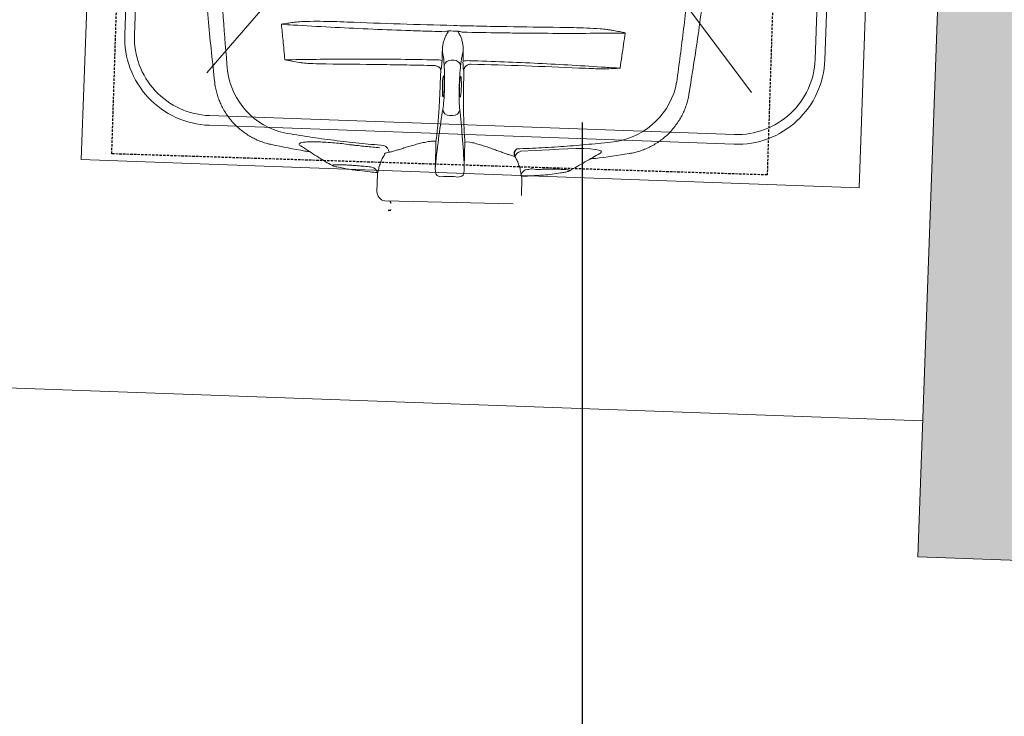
# Model space of a CAD drawing. Header units: millimetres. Extents: x 256680 to 410391, y -77299 to -22623.
# Tile 181 of 202: x 370870 to 371376, y -26871 to -26513. Entities that reach past the tile are written whole.
import ezdxf

# ---------------------------------------------------------------- set-up
doc = ezdxf.new("R2010")
doc.units = ezdxf.units.MM
doc.header["$LTSCALE"] = 2.5
doc.linetypes.add('11aa1PB-bd$0$11aa1PB-af$0$TRATTEGGIATA', pattern=[0.75, 0.5, -0.25])
for name, color, linetype, lineweight in [('CKD Equipments', 252, 'Continuous', 0), ('ELEVATION 1', 143, 'Continuous', 18), ('ELEVATION 4', 157, 'Continuous', 9), ('FURNITURES', 30, 'Continuous', 15), ('HATCH LIGHT', 250, 'Continuous', 0), ('K Equipment', 30, 'Continuous', 9)]:
    doc.layers.add(name, color=color, linetype=linetype, lineweight=lineweight)
doc.layers.add('FAINTEQUIP', color=253, linetype='Continuous')
doc.layers.add('TEXT50', color=7, linetype='Continuous')
doc.styles.get("Standard").update_dxf_attribs({"font": 'GOTHIC.TTF'})
doc.dimstyles.new('AJKD_30', dxfattribs={"dimscale": 30, "dimtxt": 2, "dimasz": 1, "dimexe": 0.8, "dimexo": 0.8, "dimgap": 0.5, "dimtad": 1, "dimdec": 0, "dimzin": 0, "dimdsep": 46, "dimtxsty": 'Standard', "dimblk": 'ARCHTICK', "dimcen": 0.125, "dimclrd": 251, "dimclre": 251, "dimclrt": 42, "dimadec": 0, "dimazin": 0, "dimtfac": 1, "dimtdec": 0, "dimtix": 1, "dimtmove": 0, "dimatfit": 3, "dimfxl": 1, "dimtolj": 1, "dimtzin": 0, "dimarcsym": 1})

# ---------------------------------------------------------------- blocks, each defined once
blk = doc.blocks.new('H-WASH')
at = {"layer": 'CKD Equipments', "color": 4}
for p, q in [((-20, 0), (-20, -40)), ((20, 0), (-20, 0)), ((20, -40), (20, 0)), ((20, -1), (-20, -1)), ((-2.566, -16.927), (-13.624, -13.925)), ((2.781, -17.054), (14.192, -13.925)), ((-1.154, -19.688), (-13.719, -35.313)), ((1.603, -19.539), (14.288, -35.313)), ((-20, -40), (20, -40))]:
    blk.add_line(p, q, dxfattribs=at)
for points in [[(-13.5, -38), (13.5, -38, 0.414214), (18, -33.5), (18, -16.5, 0.414214), (13.5, -12), (-13.5, -12, 0.414214), (-18, -16.5), (-18, -33.5, 0.414214)], [(-13.5, -37.5), (13.5, -37.5, 0.414214), (17.5, -33.5), (17.5, -16.5, 0.414214), (13.5, -12.5), (-13.5, -12.5, 0.414214), (-17.5, -16.5), (-17.5, -33.5, 0.414214)]]:
    blk.add_lwpolyline(points, format="xyb", close=True, dxfattribs=at)
for radius in [1.693, 1.193]:
    blk.add_circle((0.1, -17.305), radius, dxfattribs=at)
blk = doc.blocks.new('_ArchTick')
at = {"color": 0, "linetype": 'ByBlock', "const_width": 0.15}
blk.add_lwpolyline([(-0.5, -0.5), (0.5, 0.5)], dxfattribs=at)
blk = doc.blocks.new('G$C62143A14')
at = {"linetype": 'Continuous', "lineweight": 0}
for p, q in [((174.02, 78.58), (175.51, 78.6)), ((169.06, 73.73), (168.91, 73.48)), ((180.74, 73.61), (180.59, 73.86)), ((53.02, 62.85), (53.02, 62.86)), ((296.83, 65.48), (296.83, 65.47)), ((170.72, 59.96), (170.71, 59.95)), ((174.2, 50.13), (175.95, 50.15)), ((165.22, 36.62), (167.76, 36.65)), ((167.76, 36.65), (167.91, 23.62)), ((182.67, 36.81), (185.22, 36.83)), ((182.81, 23.78), (182.67, 36.81)), ((83.35, 31.96), (83.35, 31.96)), ((208.63, 30.26), (206.72, 30.77)), ((226.17, 34.33), (211.46, 33.05)), ((252.18, 33.41), (252.18, 33.41)), ((267.17, 33.94), (267.17, 33.94)), ((143.85, 30.09), (141.96, 29.54)), ((117.32, 21.61), (117.06, 21.67)), ((117.32, 21.61), (120.74, 21.13)), ((135.1, 22.21), (134.69, 22.24)), ((232.42, 22.7), (233.43, 22.86)), ((232.63, 22.72), (233.05, 22.8)), ((233.43, 22.86), (233.69, 22.92)), ((237.04, 24.06), (236.98, 23.98)), ((138.31, 18.59), (138.41, 9.59)), ((212.61, 10.39), (212.51, 19.39)), ((138.93, 7.79), (139.52, 6.83)), ((208.57, 5.87), (142.54, 5.16)), ((144.47, 0.35), (144.46, 0.34)), ((145.86, 0.26), (144.46, 0)), ((144.47, 0.35), (145.73, 0.58))]:
    blk.add_line(p, q, dxfattribs=at)
at = {"linetype": 'Continuous', "lineweight": 0, "flags": 128}
blk.add_lwpolyline([(252.17, 33.43), (252.43, 33.58), (252.93, 34.19), (252.63, 34.72), (251.55, 35.13), (249.67, 35.42), (247.1, 35.59), (243.8, 35.62), (239.98, 35.51), (235.58, 35.25), (231.03, 34.86), (226.17, 34.33), (226.17, 34.33), (226.17, 34.33)], dxfattribs=at)
at = {"linetype": 'Continuous', "lineweight": 0}
for centre, radius, start, end in [((267.68, 94.22), 5.1, 162.25, 162.5727), ((166.77, 65.44), 13.03, 78.4354, 93.3892), ((173.91, 75.19), 3.4, 88.0138, 169.0513), ((175.71, 75.21), 3.4, 12.1812, 93.2187), ((183.05, 65.63), 13.01, 87.8393, 102.8138), ((252.96, 76.9), 37.74, 281.6875, 351.5567), ((96.63, 75.22), 37.74, 189.6762, 259.5445), ((174.1, 53.58), 3.45, 188.5333, 271.7692), ((175.98, 53.6), 3.45, 269.4632, 352.6991), ((140.24, 29.98), 3.62, 1.801, 76.4249), ((212.72, 28.94), 4.3, 107.038, 162.1316), ((134.87, 18.77), 3.44, 356.8942, 86.3044), ((215.53, 20.35), 3.47, 94.0507, 168.164), ((171.26, 23.04), 4.5, 231.4199, 269.6002), ((179.47, 23.13), 4.5, 271.6322, 309.8125), ((141.91, 9.63), 3.5, 180.6162, 211.58), ((142.5, 8.66), 3.5, 211.58, 270.6162), ((144.42, 3.78), 1.4, 0.6162, 90.6162), ((145.68, 0.75), 0.175, 280.6162, 1.5356)]:
    blk.add_arc(centre, radius, start, end, dxfattribs=at)
for centre, major_axis, start_param, end_param in [((169.75, 70.56), (0.11, -10.5), 2.411328, 2.834153), ((174.44, 139.98), (0.89, -82.6), 5.55292, 5.600646), ((179.92, 65.07), (0.15, -14), 3.824132, 5.727956), ((173.78, 139.97), (0.89, -82.6), 0.682539, 0.730265), ((179.96, 70.67), (0.11, -10.5), 3.449035, 3.871858), ((169.91, 64.96), (0.15, -14), 0.555229, 2.459054), ((179.91, -88.67), (1.8, -166.89), 3.696821, 3.973461), ((173.23, -88.74), (1.8, -166.89), 2.309725, 2.586364)]:
    blk.add_ellipse(centre, major_axis=major_axis, ratio=0.087489, start_param=start_param, end_param=end_param, dxfattribs=at)
for points, knots in [([(41.94, 167.57), (41.94, 167.57), (42.68, 152.71), (45.01, 126.11), (48.47, 94.08), (51.55, 73.04), (53.04, 62.85)], [0, 0, 0, 0, 0.128959, 0.425292, 0.721626, 1, 1, 1, 1]), ([(296.81, 65.48), (298.08, 75.69), (300.71, 96.79), (303.47, 128.89), (305.24, 155.54), (305.68, 171.27), (305.65, 170.35)], [0, 0, 0, 0, 0.27832, 0.574596, 0.870871, 1, 1, 1, 1]), ([(294.9, 126.59), (294.32, 117.35), (293.65, 108.13), (292.12, 89.72), (291.25, 80.53), (290.3, 71.36)], [0, 0, 0, 0, 0.5, 0.5, 1, 1, 1, 1]), ([(59.43, 68.88), (58.27, 78.02), (57.21, 87.19), (55.28, 105.56), (54.41, 114.77), (53.63, 123.99)], [0, 0, 0, 0, 0.5, 0.5, 1, 1, 1, 1]), ([(92.25, 95.04), (92.81, 95.14), (93.38, 95.23), (94.53, 95.38), (95.1, 95.44), (96.81, 95.62), (97.96, 95.71), (101.41, 95.93), (103.71, 96.03), (108.32, 96.16), (110.63, 96.2), (115.26, 96.24), (117.58, 96.24), (119.9, 96.23)], [0, 0, 0, 0, 0.0625, 0.0625, 0.125, 0.125, 0.25, 0.25, 0.5, 0.5, 0.75, 0.75, 1, 1, 1, 1]), ([(119.9, 96.23), (128.99, 96.19), (138.1, 96.19), (156.34, 96.25), (165.47, 96.31), (179.17, 96.46), (183.74, 96.51), (192.87, 96.65), (197.43, 96.72), (211.1, 96.97), (220.2, 97.17), (229.28, 97.41)], [0, 0, 0, 0, 0.25, 0.25, 0.5, 0.5, 0.625, 0.625, 0.75, 0.75, 1, 1, 1, 1]), ([(229.28, 97.41), (231.6, 97.47), (233.91, 97.52), (238.54, 97.58), (240.85, 97.59), (245.47, 97.55), (247.78, 97.51), (251.23, 97.35), (252.38, 97.29), (254.1, 97.15), (254.68, 97.1), (255.82, 96.97), (256.39, 96.9), (256.96, 96.81)], [0, 0, 0, 0, 0.25, 0.25, 0.5, 0.5, 0.75, 0.75, 0.875, 0.875, 0.9375, 0.9375, 1, 1, 1, 1]), ([(256.96, 96.81), (257.94, 96.66), (258.92, 96.49), (260.38, 96.24), (260.87, 96.15), (261.6, 96.02), (261.85, 95.98), (262.21, 95.91), (262.34, 95.89), (262.52, 95.85), (262.58, 95.84), (262.7, 95.81), (262.76, 95.8), (262.82, 95.78)], [0, 0, 0, 0, 0.5, 0.5, 0.75, 0.75, 0.875, 0.875, 0.9375, 0.9375, 0.96875, 0.96875, 1, 1, 1, 1]), ([(86.37, 93.88), (86.33, 93.86), (86.29, 93.85), (86.24, 93.84), (86.24, 93.83), (86.23, 93.83), (86.22, 93.83)], [0, 0, 0, 0, 0.0001941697, 0.0001941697, 0.0001941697, 0.0002311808, 0.0002311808, 0.0002311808, 0.0002311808]), ([(86.37, 93.88), (86.43, 93.9), (86.49, 93.91), (86.61, 93.94), (86.67, 93.96), (86.86, 94), (86.98, 94.02), (87.34, 94.1), (87.59, 94.15), (88.32, 94.3), (88.81, 94.39), (90.28, 94.68), (91.26, 94.86), (92.25, 95.04)], [0, 0, 0, 0, 0.03125, 0.03125, 0.0625, 0.0625, 0.125, 0.125, 0.25, 0.25, 0.5, 0.5, 1, 1, 1, 1]), ([(170, 93.07), (166.71, 93.04), (163.43, 93.02), (156.86, 92.99), (153.58, 92.98), (143.76, 92.97), (137.25, 93), (117.82, 93.15), (105, 93.36), (92.31, 93.68)], [0, 0, 0, 0, 0.125, 0.125, 0.25, 0.25, 0.5, 0.5, 1, 1, 1, 1]), ([(171.15, 91.57), (170.99, 91.27), (170.85, 90.97), (170.6, 90.35), (170.48, 90.04), (170.16, 89.1), (169.97, 88.46), (169.66, 87.18), (169.54, 86.53), (169.37, 85.23), (169.33, 84.57), (169.35, 83.91)], [0, 0, 0, 0, 0.125, 0.125, 0.25, 0.25, 0.5, 0.5, 0.75, 0.75, 1, 1, 1, 1]), ([(171.15, 91.57), (171.34, 91.9), (171.52, 92.23), (171.87, 92.9), (172.05, 93.23), (172.23, 93.56)], [0, 0, 0, 0, 0.5, 0.5, 1, 1, 1, 1]), ([(178.1, 91.64), (177.92, 91.97), (177.73, 92.3), (177.36, 92.95), (177.17, 93.28), (176.99, 93.61)], [0, 0, 0, 0, 0.5, 0.5, 1, 1, 1, 1]), ([(180.07, 84.02), (180.08, 84.68), (180.02, 85.34), (179.83, 86.64), (179.69, 87.28), (179.35, 88.56), (179.16, 89.19), (178.81, 90.13), (178.69, 90.44), (178.42, 91.05), (178.27, 91.35), (178.1, 91.64)], [0, 0, 0, 0, 0.25, 0.25, 0.5, 0.5, 0.75, 0.75, 0.875, 0.875, 1, 1, 1, 1]), ([(256.93, 95.45), (244.25, 94.86), (231.42, 94.38), (215.18, 93.9), (211.92, 93.81), (205.4, 93.64), (202.13, 93.57), (192.33, 93.36), (185.79, 93.25), (179.23, 93.17)], [0, 0, 0, 0, 0.5, 0.5, 0.625, 0.625, 0.75, 0.75, 1, 1, 1, 1]), ([(262.81, 95.75), (262.86, 95.75), (262.9, 95.74), (262.95, 95.73), (262.96, 95.73), (262.97, 95.73), (262.97, 95.73)], [0, 0, 0, 0, 0.0002027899, 0.0002027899, 0.0002027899, 0.000241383, 0.000241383, 0.000241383, 0.000241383]), ([(262.82, 95.78), (262.86, 95.76), (262.91, 95.75), (262.95, 95.74), (262.96, 95.73), (262.97, 95.73), (262.97, 95.73)], [0, 0, 0, 0, 0.0002012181, 0.0002012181, 0.0002012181, 0.0002381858, 0.0002381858, 0.0002381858, 0.0002381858]), ([(169.92, 80.57), (169.82, 80.92), (169.72, 81.38), (169.58, 82.21), (169.53, 82.52), (169.44, 83.17), (169.4, 83.53), (169.35, 83.91)], [0, 0, 0, 0, 0.5, 0.5, 0.75, 0.75, 1, 1, 1, 1]), ([(180.07, 84.02), (180.03, 83.65), (180, 83.29), (179.92, 82.63), (179.88, 82.32), (179.76, 81.49), (179.67, 81.03), (179.58, 80.67)], [0, 0, 0, 0, 0.25, 0.25, 0.5, 0.5, 1, 1, 1, 1]), ([(96.1, 76.05), (101.78, 76.36), (107.49, 76.64), (119.01, 77.14), (124.81, 77.37), (136.49, 77.77), (142.37, 77.94), (154.17, 78.23), (160.07, 78.35), (166, 78.44)], [0, 0, 0, 0, 0.25, 0.25, 0.5, 0.5, 0.75, 0.75, 1, 1, 1, 1]), ([(169.38, 78.2), (169.38, 77.64), (169.37, 77.11), (169.34, 76.09), (169.32, 75.63), (169.26, 74.82), (169.23, 74.49), (169.15, 73.98), (169.1, 73.81), (169.06, 73.73)], [0, 0, 0, 0, 0.25, 0.25, 0.5, 0.5, 0.75, 0.75, 1, 1, 1, 1]), ([(180.59, 73.86), (180.54, 73.93), (180.49, 74.1), (180.4, 74.61), (180.35, 74.94), (180.28, 75.75), (180.25, 76.21), (180.2, 77.23), (180.18, 77.76), (180.17, 78.32)], [0, 0, 0, 0, 0.25, 0.25, 0.5, 0.5, 0.75, 0.75, 1, 1, 1, 1]), ([(184.01, 76.87), (183.78, 76.85), (183.56, 76.81), (183.13, 76.68), (182.92, 76.6), (182.53, 76.4), (182.34, 76.29), (181.99, 76.03), (181.83, 75.89), (181.54, 75.59), (181.41, 75.43), (181.18, 75.09), (181.09, 74.92), (180.93, 74.56), (180.87, 74.37), (180.8, 74.09), (180.78, 73.99), (180.75, 73.8), (180.75, 73.71), (180.74, 73.61)], [0, 0, 0, 0, 0.125, 0.125, 0.25, 0.25, 0.375, 0.375, 0.5, 0.5, 0.625, 0.625, 0.75, 0.75, 0.875, 0.875, 0.9375, 0.9375, 1, 1, 1, 1]), ([(183.54, 78.63), (189.46, 78.67), (195.37, 78.68), (207.15, 78.64), (213.04, 78.59), (224.74, 78.44), (230.55, 78.34), (242.08, 78.08), (247.81, 77.92), (253.48, 77.74)], [0, 0, 0, 0, 0.25, 0.25, 0.5, 0.5, 0.75, 0.75, 1, 1, 1, 1]), ([(239.78, 76.9), (242.06, 76.87), (244.32, 76.84), (247.72, 76.85), (248.85, 76.86), (251.11, 76.91), (252.24, 76.94), (253.37, 77)], [0, 0, 0, 0, 0.5, 0.5, 0.75, 0.75, 1, 1, 1, 1]), ([(110.02, 74.3), (107.71, 74.23), (105.4, 74.19), (101.95, 74.23), (100.79, 74.25), (99.07, 74.33), (98.49, 74.36), (97.34, 74.45), (96.77, 74.5), (96.19, 74.57)], [0, 0, 0, 0, 0.5, 0.5, 0.75, 0.75, 0.875, 0.875, 1, 1, 1, 1]), ([(165.28, 75.49), (160.66, 75.42), (156.04, 75.35), (146.8, 75.19), (142.19, 75.1), (128.37, 74.8), (119.18, 74.57), (110.02, 74.3)], [0, 0, 0, 0, 0.25, 0.25, 0.5, 0.5, 1, 1, 1, 1]), ([(165.48, 75.48), (165.71, 75.47), (165.93, 75.44), (166.36, 75.37), (166.58, 75.32), (166.98, 75.21), (167.17, 75.14), (167.54, 74.99), (167.7, 74.9), (168.01, 74.72), (168.15, 74.62), (168.39, 74.41), (168.5, 74.3), (168.67, 74.08), (168.74, 73.96), (168.82, 73.78), (168.85, 73.72), (168.88, 73.6), (168.9, 73.54), (168.91, 73.48)], [0, 0, 0, 0, 0.125, 0.125, 0.25, 0.25, 0.375, 0.375, 0.5, 0.5, 0.625, 0.625, 0.75, 0.75, 0.875, 0.875, 0.9375, 0.9375, 1, 1, 1, 1]), ([(170.03, 64.96), (170.03, 65.38), (170.03, 66.4), (170.07, 67.93), (170.16, 69.3), (170.29, 70.16), (170.43, 70.49), (170.51, 70.29), (170.53, 70.22)], [0, 0, 0, 0, 0.132098, 0.323567, 0.515414, 0.707812, 0.900839, 1, 1, 1, 1]), ([(170.53, 70.22), (170.56, 70.18), (170.64, 70.06), (170.77, 69.22), (170.89, 67.85), (170.96, 66.34), (170.99, 64.75), (170.98, 63.15), (170.92, 61.54), (170.82, 60.3), (170.72, 59.92), (170.68, 59.74)], [0, 0, 0, 0, 0.060949, 0.185979, 0.310678, 0.434944, 0.512561, 0.636279, 0.760031, 0.884003, 1, 1, 1, 1]), ([(178.86, 65.06), (178.85, 65.24), (178.85, 66.03), (178.86, 66.8), (178.88, 67.62), (178.9, 67.86), (178.91, 68.1)], [0, 0, 0, 0, 0.170805, 0.715603, 0.716948, 1, 1, 1, 1]), ([(178.91, 68.1), (178.93, 68.35), (178.96, 69.1), (179.06, 69.93), (179.21, 70.49), (179.32, 70.34), (179.37, 70.26)], [0, 0, 0, 0, 0.138475, 0.425595, 0.712972, 1, 1, 1, 1]), ([(179.37, 70.26), (179.42, 70.07), (179.53, 69.69), (179.66, 68.44), (179.75, 66.86), (179.79, 65.29), (179.79, 63.72), (179.76, 62.22), (179.67, 60.89), (179.58, 60.12), (179.52, 60.01), (179.51, 60)], [0, 0, 0, 0, 0.12873, 0.257, 0.385041, 0.513034, 0.593354, 0.721934, 0.850956, 0.980313, 1, 1, 1, 1]), ([(53.02, 62.86), (53.14, 62.13), (53.4, 60.52), (54.04, 58.07), (54.88, 55.5), (55.92, 53), (57.17, 50.5), (58.66, 48.03), (60.38, 45.63), (62.27, 43.4), (64.29, 41.35), (66.44, 39.49), (68.7, 37.81), (71.05, 36.33), (73.48, 35.04), (75.96, 33.95), (78.49, 33.05), (80.95, 32.36), (82.58, 32.05), (83.34, 31.91)], [0, 0, 0, 0, 0.047522, 0.105774, 0.164129, 0.222565, 0.281067, 0.345588, 0.409388, 0.472348, 0.534521, 0.59595, 0.656664, 0.716682, 0.776014, 0.834663, 0.892623, 0.94988, 1, 1, 1, 1]), ([(168.89, 63.67), (168.88, 62.02), (168.87, 59.26), (168.81, 55.52), (168.73, 52.37), (168.62, 49.31), (168.49, 46.4), (168.34, 43.67), (168.17, 41.14), (167.98, 38.76), (167.84, 37.35), (167.76, 36.65)], [0, 0, 0, 0, 0.155431, 0.25949, 0.363548, 0.470649, 0.57775, 0.681803, 0.785857, 0.892928, 1, 1, 1, 1]), ([(170.68, 59.74), (170.68, 59.72), (170.63, 59.47), (170.51, 59.52), (170.35, 59.99), (170.21, 61.08), (170.1, 62.6), (170.05, 63.98), (170.04, 64.77), (170.03, 64.96)], [0, 0, 0, 0, 0.0125521, 0.1986893, 0.3850478, 0.5712562, 0.7570178, 0.9421233, 1, 1, 1, 1]), ([(179.51, 60), (179.47, 59.87), (179.38, 59.61), (179.22, 59.93), (179.07, 60.79), (178.95, 62.14), (178.88, 63.64), (178.86, 64.65), (178.86, 65.06)], [0, 0, 0, 0, 0.154069, 0.335329, 0.515993, 0.696154, 0.875964, 1, 1, 1, 1]), ([(182.67, 36.81), (182.55, 37.86), (182.33, 39.6), (182.06, 42.44), (181.85, 45.05), (181.65, 47.86), (181.46, 50.83), (181.31, 53.9), (181.17, 57.09), (181.05, 60.39), (180.99, 62.66), (180.97, 63.8)], [0, 0, 0, 0, 0.1578809, 0.261641, 0.3654014, 0.4721602, 0.5789187, 0.6826798, 0.7864408, 0.8932205, 1, 1, 1, 1]), ([(267.18, 33.88), (267.25, 33.89), (268.2, 34.05), (270, 34.52), (272.58, 35.32), (275.08, 36.33), (277.52, 37.51), (279.94, 38.92), (282.31, 40.55), (284.6, 42.42), (286.71, 44.43), (288.63, 46.57), (290.36, 48.83), (291.9, 51.18), (293.24, 53.62), (294.38, 56.11), (295.32, 58.66), (296.06, 61.24), (296.57, 63.51), (296.75, 64.93), (296.82, 65.48)], [0, 0, 0, 0, 0.0043, 0.062427, 0.120682, 0.179038, 0.237474, 0.295974, 0.360442, 0.424188, 0.487097, 0.549223, 0.610606, 0.671276, 0.731251, 0.79054, 0.849146, 0.907063, 0.964275, 1, 1, 1, 1]), ([(141.09, 33.5), (136.79, 33.72), (128.2, 34.17), (115.35, 35.2), (102.53, 36.47), (94.03, 37.56), (89.78, 38.11)], [0, 0, 0, 0, 0.249503, 0.499005, 0.749503, 1, 1, 1, 1]), ([(165.22, 36.62), (164.35, 36.43), (162.5, 36.03), (159.79, 35.31), (157.08, 34.49), (154.48, 33.64), (152.02, 32.79), (149.73, 31.98), (147.6, 31.24), (145.61, 30.58), (144.44, 30.25), (143.85, 30.09)], [0, 0, 0, 0, 0.099727, 0.210626, 0.321535, 0.435425, 0.549315, 0.660296, 0.771268, 0.885644, 1, 1, 1, 1]), ([(206.72, 30.77), (206.15, 30.91), (205.01, 31.2), (203.04, 31.8), (200.88, 32.5), (198.55, 33.27), (196.09, 34.06), (193.5, 34.86), (190.75, 35.62), (187.98, 36.3), (186.1, 36.67), (185.22, 36.83)], [0, 0, 0, 0, 0.110862, 0.221742, 0.336208, 0.450686, 0.561628, 0.67257, 0.786427, 0.900273, 1, 1, 1, 1]), ([(260.61, 39.95), (256.39, 39.31), (247.95, 38.05), (235.18, 36.5), (222.34, 35.19), (213.72, 34.55), (209.42, 34.23)], [0, 0, 0, 0, 0.249503, 0.499006, 0.749503, 1, 1, 1, 1]), ([(83.34, 31.92), (89.09, 30.92), (95.7, 29.76), (102.37, 28.98), (103.24, 28.87)], [0, 0, 0, 0, 0.868162, 1, 1, 1, 1]), ([(124.33, 33.23), (124.33, 33.23), (123.07, 33.22), (120.51, 33.66), (116.51, 33.85), (112.39, 34.08), (108.39, 34.16), (104.84, 34.13), (101.9, 33.97), (99.62, 33.68), (98.11, 33.28), (97.48, 32.77), (97.56, 32.26), (98.19, 31.89), (98.42, 31.76)], [0, 0, 0, 0, 0.000001, 0.077483, 0.156444, 0.251386, 0.349178, 0.444652, 0.543049, 0.640373, 0.740767, 0.840327, 0.943106, 1, 1, 1, 1]), ([(98.42, 31.71), (99.33, 31.18), (101.46, 29.93), (105, 27.84), (109.19, 25.36), (112.16, 23.59), (115.1, 22.21)], [0, 0, 0, 0, 0.179067, 0.418189, 0.690626, 1, 1, 1, 1]), ([(124.33, 33.23), (124.33, 33.23), (124.33, 33.23), (124.33, 33.23), (124.33, 33.23), (124.33, 33.23), (124.33, 33.23)], [0, 0, 0, 0, 0.000000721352, 0.000000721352, 0.000000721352, 0.000001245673, 0.000001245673, 0.000001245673, 0.000001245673]), ([(124.33, 33.23), (124.33, 33.23), (124.33, 33.23), (124.33, 33.23), (124.33, 33.23), (124.33, 33.23)], [0, 0, 0, 0, 0.341802, 0.948176, 1, 1, 1, 1]), ([(139.07, 32.27), (136.61, 32.4), (134.15, 32.55), (130.47, 32.78), (128.62, 32.91), (126.48, 33.07), (125.4, 33.15), (124.94, 33.18), (124.64, 33.21), (124.48, 33.22), (124.33, 33.23)], [0, 0, 0, 0, 0.5, 0.5, 0.75, 0.875, 0.9375, 0.96875, 0.96875, 1, 1, 1, 1]), ([(236.98, 23.98), (238.25, 24.77), (240.79, 26.37), (244.68, 28.79), (248.48, 31.14), (250.98, 32.67), (252.16, 33.4)], [0, 0, 0, 0, 0.2528454, 0.5089886, 0.7672662, 1, 1, 1, 1]), ([(247.32, 30.42), (248.21, 30.54), (254.86, 31.47), (261.46, 32.77), (267.18, 33.9)], [0, 0, 0, 0, 0.132817, 1, 1, 1, 1]), ([(141.96, 29.54), (141.52, 28.82), (141.13, 28.08), (140.42, 26.57), (140.11, 25.81), (139.56, 24.26), (139.32, 23.47), (138.93, 21.88), (138.77, 21.08), (138.65, 20.27)], [0, 0, 0, 0, 0.25, 0.25, 0.5, 0.5, 0.75, 0.75, 1, 1, 1, 1]), ([(212.14, 21.06), (212, 21.87), (211.82, 22.67), (211.39, 24.25), (211.14, 25.03), (210.56, 26.56), (210.23, 27.32), (209.49, 28.81), (209.08, 29.54), (208.63, 30.26)], [0, 0, 0, 0, 0.25, 0.25, 0.5, 0.5, 0.75, 0.75, 1, 1, 1, 1]), ([(134.69, 22.24), (133.57, 22.31), (131.28, 22.45), (127.99, 22.61), (124.87, 22.73), (122.08, 22.8), (119.64, 22.82), (117.67, 22.78), (116.18, 22.69), (115.26, 22.56), (114.89, 22.37), (115.12, 22.15), (115.88, 21.89), (116.84, 21.7), (117.32, 21.61)], [0, 0, 0, 0, 0.0820775, 0.1665466, 0.2486247, 0.333071, 0.415408, 0.5001276, 0.5825184, 0.6672865, 0.7498339, 0.8347659, 0.9162327, 1, 1, 1, 1]), ([(120.74, 21.13), (122.71, 20.79), (125.41, 20.33), (128.26, 20.2), (129.04, 20.16)], [0, 0, 0, 0, 0.7275248, 1, 1, 1, 1]), ([(138.65, 20.27), (138.59, 19.85), (138.53, 19.52), (138.42, 19.01), (138.38, 18.84), (138.31, 18.59)], [0, 0, 0, 0, 0.5, 0.5, 1, 1, 1, 1]), ([(167.91, 23.62), (167.91, 23.11), (167.92, 22.17), (168.08, 20.79), (168.33, 19.95), (168.45, 19.52)], [0, 0, 0, 0, 0.374373, 0.684718, 1, 1, 1, 1]), ([(182.35, 19.67), (182.48, 20.15), (182.84, 21.5), (182.82, 22.88), (182.81, 23.78)], [0, 0, 0, 0, 0.3484193, 1, 1, 1, 1]), ([(212.51, 19.39), (212.44, 19.64), (212.39, 19.8), (212.27, 20.31), (212.21, 20.65), (212.14, 21.06)], [0, 0, 0, 0, 0.5, 0.5, 1, 1, 1, 1]), ([(212.29, 20.26), (212.39, 20.27), (212.49, 20.28), (212.59, 20.28), (213.82, 20.36), (216.88, 20.56), (219.93, 20.94), (221.75, 21.17)], [-0.033141, -0.033141, -0.033141, -0.033141, 0, 0, 0, 0.400839, 1, 1, 1, 1]), ([(215.28, 23.8), (215.54, 23.84), (215.8, 23.87), (216.05, 23.87), (216.05, 23.87)], [0, 0, 0, 0, 0.9999461, 1, 1, 1, 1]), ([(216.05, 23.87), (216.05, 23.87), (217.12, 24.42), (219.72, 23.83), (223.12, 24.3), (226.46, 24.36), (229.43, 24.48), (232.04, 24.53), (234.15, 24.52), (235.76, 24.46), (236.76, 24.34), (237.2, 24.2), (237.08, 24.09), (237.04, 24.06)], [0, 0, 0, 0, 0.000001, 0.102794, 0.208141, 0.312848, 0.420372, 0.524648, 0.631769, 0.736112, 0.843311, 0.947618, 1, 1, 1, 1]), ([(221.75, 21.15), (222.36, 21.19), (226.04, 21.43), (229.51, 22.12), (232.42, 22.7)], [0, 0, 0, 0, 0.163282, 1, 1, 1, 1]), ([(233.69, 22.9), (233.96, 22.96), (234.67, 23.1), (235.44, 23.31), (236.14, 23.55), (236.6, 23.73), (236.91, 23.92), (236.98, 23.97)], [0, 0, 0, 0, 0.216023, 0.560392, 0.763973, 0.942309, 1, 1, 1, 1]), ([(129.04, 20.17), (130.87, 19.98), (133.92, 19.66), (136.99, 19.54), (138.22, 19.48)], [0, 0, 0, 0, 0.598702, 1, 1, 1, 1]), ([(171.23, 18.54), (172.61, 18.71), (174, 18.81), (176.82, 18.84), (178.22, 18.77), (179.6, 18.63)], [0, 0, 0, 0, 0.5, 0.5, 1, 1, 1, 1])]:
    blk.add_open_spline(points, degree=3, knots=knots, dxfattribs=at)
for points in [[(87.34, 85.58), (86.98, 88.33), (86.61, 91.08), (86.22, 93.83)], [(92.31, 93.68), (90.3, 93.74), (88.27, 93.79), (86.22, 93.83)], [(170, 93.07), (170.74, 93.24), (171.48, 93.4), (172.23, 93.56)], [(172.23, 93.56), (173.81, 93.57), (175.4, 93.59), (176.99, 93.61)], [(179.23, 93.17), (178.48, 93.32), (177.74, 93.47), (176.99, 93.61)], [(262.97, 95.73), (260.94, 95.65), (258.92, 95.56), (256.93, 95.45)], [(262.97, 95.73), (262.52, 91.76), (262.09, 87.8), (261.67, 83.83)], [(88.61, 75.73), (88.23, 79.01), (87.82, 82.3), (87.34, 85.58)], [(169.35, 83.91), (169.36, 82), (169.37, 80.1), (169.38, 78.2)], [(180.17, 78.32), (180.13, 80.22), (180.1, 82.12), (180.07, 84.02)], [(261.67, 83.83), (261.43, 81.75), (261.2, 79.66), (260.99, 77.58)], [(88.61, 75.73), (91.14, 75.81), (93.64, 75.92), (96.1, 76.05)], [(184.01, 76.87), (184.12, 76.89), (184.22, 76.89), (184.33, 76.89)], [(184.33, 76.89), (202.89, 77.04), (221.37, 77.05), (239.78, 76.9)], [(253.37, 77), (255.9, 77.14), (258.44, 77.35), (260.99, 77.58)], [(253.48, 77.74), (255.95, 77.66), (258.46, 77.61), (260.99, 77.58)], [(96.19, 74.57), (93.65, 74.86), (91.13, 75.28), (88.61, 75.73)], [(165.48, 75.48), (165.41, 75.48), (165.35, 75.49), (165.28, 75.49)], [(168.91, 73.48), (168.9, 70.21), (168.9, 66.94), (168.89, 63.67)], [(180.97, 63.8), (180.89, 67.07), (180.82, 70.34), (180.74, 73.61)]]:
    blk.add_open_spline(points, degree=3, dxfattribs=at)
at = {"layer": 'FAINTEQUIP', "color": 4, "linetype": '11aa1PB-bd$0$11aa1PB-af$0$TRATTEGGIATA'}
blk.add_lwpolyline([(337, 429.45), (338.5, 25.45), (1.5, 24.2), (0, 428.19), (337, 429.45)], dxfattribs=at)
at = {"layer": 'TEXT50'}
blk.add_arc((211.02, 31.85), 2.87, 123.9594, 213.5681, dxfattribs=at)

msp = doc.modelspace()

# ---------------------------------------------------------------- hatches: boundary and pattern name
at = {"layer": 'HATCH LIGHT', "true_color": 0x636466}
h = msp.add_hatch(dxfattribs=at)
h.set_pattern_fill('ANSI32', color=251, scale=6)
h.set_pattern_definition([(45, (300231.21, -46725.026), (-40.411153, 40.411153), []), (45, (300258.15, -46725.026), (-40.411153, 40.411153), [])])
h.paths.add_polyline_path([(377374.05, -32589.97), (377180.11, -32638.82), (377361.65, -33359.69), (364809, -33359.58, -0.000263), (364794.47, -33559.58), (377618.26, -33559.7)])
h.paths.add_polyline_path([(365222.94, -25157.06), (365022.86, -25157.06, -0.011972), (364541.64, -34256.03), (364742.23, -34256.03, 0.01196)])
h.paths.add_polyline_path([(365206.57, -25697.6), (374885.51, -26046.56, 0.003501), (375379.58, -26800.64), (375547.21, -26691.53), (374997.1, -25850.46), (365212.8, -25497.7, -0.000262)])
h = msp.add_hatch(dxfattribs=at)
h.set_pattern_fill('ANSI36', color=251, scale=7)
h.set_pattern_definition([(45, (300231.21, -46725.026), (11.786586, 43.2174826), [55.5625, -11.1125, 0, -11.1125])])
h.paths.add_polyline_path([(371331.61, -26788.95), (372271, -26822.82), (372298.74, -26053.37), (374829.8, -26144.62), (375296.32, -26856.03), (375379.58, -26800.64, -0.003501), (374885.51, -26046.56), (371832.64, -25936.69, -0.403697), (372218.23, -26336.43, -1), (371418.23, -26336.43, -0.424809), (371832.64, -25936.69), (368000.11, -25798.4), (367996.51, -25898.26), (371359.35, -26019.5)])

# ---------------------------------------------------------------- linework, layer by layer
at = {"layer": 'ELEVATION 1'}
msp.add_lwpolyline([(375379.58, -26800.64), (375296.32, -26856.03), (374829.8, -26144.62), (372298.74, -26053.37), (372271, -26822.82), (371331.61, -26788.95), (371359.35, -26019.5), (367996.51, -25898.26)], dxfattribs=at)
at = {"layer": 'FURNITURES'}
msp.add_line((371334.13, -26719.04), (368970.64, -26633.83), dxfattribs=at)

# ---------------------------------------------------------------- block references
at = {"layer": 'CKD Equipments', "ltscale": 0.25, "rotation": 357.9373069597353}
msp.add_blockref('G$C62143A14', (370915.06, -26605.95), dxfattribs=at)
at = {"layer": 'K Equipment', "xscale": 10, "yscale": 10, "zscale": 10, "rotation": 357.9351876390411}
msp.add_blockref('H-WASH', (371116.05, -26192.28), dxfattribs=at)

# ---------------------------------------------------------------- leaders
at = {"layer": 'ELEVATION 4'}
msp.add_leader([(371159.3, -27081.7), (371159.38, -26565.7)], dimstyle='AJKD_30', override={"dimasz": 5, "dimgap": 0.5, "dimtad": 0, "dimldrblk": 'DotBlank', "dimfxl": 0.18, "dimfxlon": 1, "dimarcsym": 2}, dxfattribs=at)

doc.saveas('drawing.dxf')
